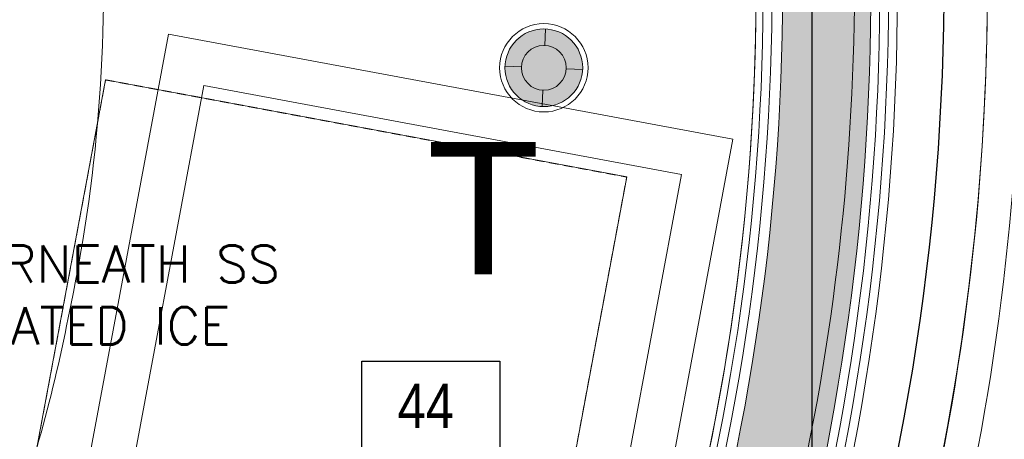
# Model space of a CAD drawing. Header units: millimetres. Extents: x -125266 to 274256, y -711690 to -301689.
# Tile 247 of 256: x -58585 to -57470, y -348766 to -348291. Entities that reach past the tile are written whole.
import ezdxf

# ---------------------------------------------------------------- set-up
doc = ezdxf.new("R2010")
doc.units = ezdxf.units.MM
doc.linetypes.add('HIDDEN', pattern=[0.375, 0.25, -0.125])
for name, color, linetype, lineweight in [('AD Wall', 8, 'Continuous', 15), ('ARCH', 7, 'Continuous', 0), ('CEILING', 8, 'Continuous', 5), ('Counter Top', 8, 'Continuous', 5), ('Equipment', 8, 'Continuous', 0), ('Finished Line', 7, 'Continuous', 0), ('Legend', 5, 'Continuous', 0), ('LIGHT', 173, 'Continuous', 5), ('MEPTEK HVAC-Kitchen Fresh Air Duct', 3, 'Continuous', 30), ('MEPTEK-TEXT1', 7, 'Continuous', 30), ('Plaster Line', 7, 'Continuous', 0), ('S-COLS', 52, 'Continuous', 9)]:
    doc.layers.add(name, color=color, linetype=linetype, lineweight=lineweight)
for name, color, linetype in [('Equip Code', 1, 'Continuous'), ('Equipment Name', 7, 'Continuous'), ('Light Equipment', 8, 'Continuous')]:
    doc.layers.add(name, color=color, linetype=linetype)
doc.styles.add('SA-DESIGN', font='arial.ttf')
doc.styles.get("Standard").update_dxf_attribs({"font": 'ARIALN.TTF'})

# ---------------------------------------------------------------- blocks, each defined once
blk = doc.blocks.new('A$Cd8c23d55')
at = {"layer": 'LIGHT'}
h = blk.add_hatch(color=20, dxfattribs=at)
h.dxf.hatch_style = 1
h.set_gradient(color1=(255, 63, 0), one_color=1, tint=1, name='SPHERICAL')
edge = h.paths.add_edge_path()
edge.add_arc((50, 50), 44, 0, 360)
for p, q in [((50, 75.33268260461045), (50, 94)), ((24.66731739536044, 50), (6, 50)), ((75.33268260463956, 50), (94, 50)), ((50, 24.66731739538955), (50, 6))]:
    blk.add_line(p, q, dxfattribs=at)
for radius in [50, 44, 25.33268260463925]:
    blk.add_circle((50, 50), radius, dxfattribs=at)
blk = doc.blocks.new('MESH JALI CEILING')
at = {"layer": 'CEILING'}
blk.add_lwpolyline([(-16028.6448691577, -313303.1163552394, -0.05438258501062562), (-15573.25976893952, -308738.7406524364), (-17914.72140670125, -307708.7467052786), (-17914.7214066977, -308608.7467052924, -0.1206273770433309), (-17900.73425394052, -309936.3927286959, 0.1511955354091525), (-18106.63561430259, -312326.5646439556), (-16028.6448691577, -313303.1163552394)], format="xyb", dxfattribs=at)
blk.add_lwpolyline([(-16067.11402405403, -313243.0507344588, -0.0533022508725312), (-15616.79665311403, -308761.1031889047), (-17876.72140670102, -307766.9767937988), (-17876.7214066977, -308603.9760929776, -0.1204654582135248), (-17864.41450945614, -309947.957088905, 0.150192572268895), (-18073.4422716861, -312300.1768125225)], format="xyb", close=True, dxfattribs=at)
blk = doc.blocks.new('ARCH')
at = {"layer": 'Legend', "ltscale": 15}
h = blk.add_hatch(dxfattribs=at)
h.set_pattern_fill('SACNCR', color=8, scale=25, style=0)
h.set_pattern_definition([(45, (7.275957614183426e-12, 0), (-42.09495056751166, 42.09495056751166), []), (45, (42.09500000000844, 0), (-42.09495056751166, 42.09495056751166), [0, -59.53125])])
h.paths.add_polyline_path([(-61250.0878405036, -341786.991302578), (-61250.0878405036, -342091.0795393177), (-61250.08347718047, -342091.0795400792), (-61250.09220382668, -342141.0795393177), (-61250.08784050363, -344307.9437217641), (-61181.17636021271, -344307.9437217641), (-61181.17635837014, -344307.9170624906), (-61169.14581468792, -344307.917891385), (-60630.75290619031, -344307.9437238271), (-60630.79507556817, -344919.9855284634), (-60630.79590446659, -344932.0160721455), (-61250.08784050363, -344932.0160721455), (-61250.0878405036, -351457.0548609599), (-61395.16861010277, -351457.0548609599), (-61395.17441904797, -351557.0548609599), (-60383.16262214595, -351557.0548609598), (-60383.16262214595, -352683.6964680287), (-61393.16090940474, -352683.6964680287), (-61393.17836269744, -352783.6964680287), (-60283.16262214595, -352783.6964680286), (-60283.16262214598, -351457.0548609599), (-61150.0878405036, -351457.0548609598), (-61150.0878405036, -346631.9913025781), (-57589.31575361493, -346631.9913025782), (-57474.43896814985, -346517.1145171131), (-57545.14964626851, -346446.4038389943), (-57630.73710985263, -346531.9913025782), (-57700.73710985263, -346531.9913025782), (-57700.73710985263, -346581.9913025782), (-58200.73710985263, -346581.9913025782), (-58200.73710985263, -346531.9913025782), (-58300.73710985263, -346531.9913025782), (-58300.73710985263, -346581.9913025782), (-58800.73710985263, -346581.9913025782), (-58800.73710985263, -346531.9913025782), (-58980.7959044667, -346531.9913025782), (-58980.7959044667, -346426.032961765), (-59030.7959044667, -346426.032961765), (-59030.7959044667, -346026.032961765), (-58980.7959044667, -346026.032961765), (-58980.7959044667, -345956.032961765), (-59080.7959044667, -345956.032961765), (-59080.7959044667, -346531.9913025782), (-61150.08784050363, -346531.9913025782), (-61150.0878405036, -345032.0160721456), (-60530.79590446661, -345032.0160721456), (-60530.79590446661, -344606.991302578), (-59080.7959044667, -344606.991302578), (-59080.7959044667, -345032.0329617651), (-58980.7959044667, -345032.0329617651), (-58980.7959044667, -344506.991302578), (-60530.79590446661, -344506.9913025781), (-60530.79590446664, -344207.943721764), (-61150.0878405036, -344207.943721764), (-61150.0878405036, -341886.991302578), (-56700.0878405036, -341886.991302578), (-56700.0878405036, -344932.0329617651), (-58020.79590446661, -344932.0329617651), (-58020.79590446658, -345032.0329617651), (-56700.0878405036, -345032.0329617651), (-56700.08784050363, -345601.3420332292), (-56785.71696327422, -345686.971156), (-56715.00628515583, -345757.6818341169), (-56600.0878405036, -345642.7633894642), (-56600.08784050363, -341886.9913025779), (-51541.43157248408, -341886.9913025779), (-51541.43157248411, -345439.4115019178, 0.002964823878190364), (-51441.43157248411, -345409.7250183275), (-51441.43157248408, -341886.9913025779), (-47645.92716897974, -341886.991302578), (-47645.92716897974, -344723.1806520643), (-47445.92716897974, -344723.1806520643), (-47445.92716897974, -344623.1806520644), (-47545.92716897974, -344623.1806520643), (-47545.92716897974, -341886.991302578), (-45935.92716897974, -341886.991302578), (-45935.92716897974, -344623.1806520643), (-46521.92716897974, -344623.1806520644), (-46521.92716897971, -344723.1806520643), (-45835.92716897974, -344723.1806520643), (-45835.92716897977, -341786.991302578), (-45958.87599125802, -341786.991302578), (-45958.87604145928, -341787.8586494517), (-46008.87604137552, -341787.8557554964)])
h = blk.add_hatch(dxfattribs=at)
h.set_pattern_fill('SACNCR', color=8, scale=25, style=0)
h.set_pattern_definition([(45, (2.91038304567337e-11, 0), (-42.09495056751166, 42.09495056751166), []), (45, (42.09500000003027, 0), (-42.09495056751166, 42.09495056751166), [0, -59.53125])])
h.paths.add_polyline_path([(-61250.08784050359, -341786.991302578), (-61250.0878405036, -342091.0795393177), (-61250.08347718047, -342091.0795400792), (-61250.09220382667, -342141.0795393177), (-61250.08784050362, -344307.9437217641), (-61181.1763602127, -344307.9437217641), (-61181.17635837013, -344307.9170624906), (-61169.14581468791, -344307.917891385), (-60630.7529061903, -344307.9437238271), (-60630.79507556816, -344919.9855284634), (-60630.79590446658, -344932.0160721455), (-61250.08784050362, -344932.0160721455), (-61250.08784050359, -351457.0548609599), (-61395.16861010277, -351457.0548609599), (-61395.17441904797, -351557.0548609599), (-60383.16262214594, -351557.0548609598), (-60383.16262214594, -352683.6964680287), (-61393.16090940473, -352683.6964680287), (-61393.17836269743, -352783.6964680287), (-60283.16262214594, -352783.6964680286), (-60283.16262214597, -351457.0548609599), (-61150.08784050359, -351457.0548609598), (-61150.08784050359, -346631.9913025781), (-57589.31575361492, -346631.9913025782), (-57474.43896814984, -346517.1145171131), (-57545.1496462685, -346446.4038389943), (-57630.73710985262, -346531.9913025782), (-57700.73710985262, -346531.9913025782), (-57700.73710985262, -346581.9913025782), (-58200.73710985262, -346581.9913025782), (-58200.73710985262, -346531.9913025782), (-58300.73710985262, -346531.9913025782), (-58300.73710985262, -346581.9913025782), (-58800.73710985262, -346581.9913025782), (-58800.73710985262, -346531.9913025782), (-58980.79590446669, -346531.9913025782), (-58980.79590446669, -346426.032961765), (-59030.79590446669, -346426.032961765), (-59030.79590446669, -346026.032961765), (-58980.79590446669, -346026.032961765), (-58980.79590446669, -345956.032961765), (-59080.79590446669, -345956.032961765), (-59080.79590446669, -346531.9913025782), (-61150.08784050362, -346531.9913025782), (-61150.08784050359, -345032.0160721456), (-60530.79590446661, -345032.0160721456), (-60530.79590446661, -344606.991302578), (-59080.79590446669, -344606.991302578), (-59080.79590446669, -345032.0329617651), (-58980.79590446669, -345032.0329617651), (-58980.79590446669, -344506.991302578), (-60530.79590446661, -344506.9913025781), (-60530.79590446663, -344207.943721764), (-61150.08784050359, -344207.943721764), (-61150.08784050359, -341886.991302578), (-56700.08784050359, -341886.991302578), (-56700.08784050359, -344932.0329617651), (-58020.79590446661, -344932.0329617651), (-58020.79590446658, -345032.0329617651), (-56700.08784050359, -345032.0329617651), (-56700.08784050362, -345601.3420332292), (-56785.71696327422, -345686.971156), (-56715.00628515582, -345757.6818341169), (-56600.08784050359, -345642.7633894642), (-56600.08784050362, -341886.9913025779), (-51541.43157248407, -341886.9913025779), (-51541.4315724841, -345439.4115019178, 0.002964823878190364), (-51441.4315724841, -345409.7250183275), (-51441.43157248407, -341886.9913025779), (-47645.92716897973, -341886.991302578), (-47645.92716897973, -344723.1806520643), (-47445.92716897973, -344723.1806520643), (-47445.92716897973, -344623.1806520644), (-47545.92716897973, -344623.1806520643), (-47545.92716897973, -341886.991302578), (-45935.92716897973, -341886.991302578), (-45935.92716897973, -344623.1806520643), (-46521.92716897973, -344623.1806520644), (-46521.9271689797, -344723.1806520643), (-45835.92716897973, -344723.1806520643), (-45835.92716897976, -341786.991302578), (-45958.87599125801, -341786.991302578), (-45958.87604145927, -341787.8586494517), (-46008.87604137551, -341787.8557554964)])
at = {"layer": 'Legend'}
h = blk.add_hatch(dxfattribs=at)
h.set_pattern_fill('STARS', color=8, scale=10)
h.set_pattern_definition([(0, (0, 0), (0, 54.9926), [31.75, -31.75]), (59.99999999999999, (0, 0), (-47.62498862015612, 27.4963), [31.75, -31.75]), (120, (15.875, 27.4963), (-47.62498862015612, -27.49629999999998), [31.75, -31.75])])
edge = h.paths.add_edge_path()
edge.add_arc((-54302.69078475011, -350408.010109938), 3690.308011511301, 160.8362828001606, 191.6626896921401, ccw=False)
edge.add_arc((-60350.3395337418, -348256.158833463), 2729.002825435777, 339.8420642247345, 374.0848433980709)
edge.add_line((-57703.38028815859, -347592.0329617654), (-57806.60356420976, -347592.0329617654))
edge.add_arc((-60350.33953374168, -348256.158833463), 2629.002825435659, -20.17654206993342, 14.632315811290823, ccw=False)
edge.add_arc((-54302.69078475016, -350408.0101099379), 3790.308011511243, 160.8229571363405, 191.1240204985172)
edge.add_arc((-59222.41694820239, -351398.7755493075), 1228.352180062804, -57.450295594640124, 12.195579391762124, ccw=False)
edge.add_line((-58561.52533153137, -352434.1843329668), (-60283.16262214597, -352434.1843329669))
edge.add_line((-60283.16262214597, -352434.1843329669), (-60283.16262214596, -352534.1843329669))
edge.add_line((-60283.16262214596, -352534.1843329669), (-58536.26985047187, -352534.1843329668))
edge.add_arc((-59548.39312786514, -350742.8050984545), 2057.530823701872, 299.4663030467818, 300.8075172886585)
edge.add_arc((-59222.41694820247, -351398.7755493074), 1328.35218006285, 303.222831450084, 370.6183867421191)
h = blk.add_hatch(dxfattribs=at)
h.set_pattern_fill('STARS', color=8, scale=10)
h.set_pattern_definition([(0, (0, 0), (0, 54.9926), [31.75, -31.75]), (59.99999999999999, (0, 0), (-47.62498862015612, 27.4963), [31.75, -31.75]), (120, (15.875, 27.49629999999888), (-47.62498862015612, -27.49629999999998), [31.74999999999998, -31.74999999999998])])
h.paths.add_polyline_path([(-57916.81111638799, -351154.0043781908, -0.1353226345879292), (-57788.49830051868, -349196.5980484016, 0.150534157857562), (-57703.38028815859, -347592.0329617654), (-57806.60356420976, -347592.0329617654, -0.1530610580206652), (-57882.66726640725, -349162.9385405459, 0.1329891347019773), (-58021.78597942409, -351139.286907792, -0.3136008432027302), (-58561.52533153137, -352434.1843329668), (-60253.16262214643, -352434.1843329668), (-60253.16262214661, -352534.1843329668), (-58536.26985047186, -352534.1843329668, 0.00585221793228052), (-58494.61728232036, -352510.0033210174, 0.302849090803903)])
at = {"layer": 'AD Wall', "lineweight": 0}
for points in [[(-57907.01756983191, -351151.9828822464, -0.135316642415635), (-57779.08089174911, -349199.9625597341, 0.1514472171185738), (-57696.09947614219, -347580.0329617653), (-57822.18653323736, -347580.0329617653)], [(-58014.93553351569, -351173.3033526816, -0.1353190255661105), (-57882.66726640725, -349162.9385405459, 0.1530610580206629), (-57806.60356420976, -347592.0329617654)], [(-58014.93553351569, -351173.3033526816, -0.1353190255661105), (-57882.66726640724, -349162.9385405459, 0.1530610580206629), (-57806.60356420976, -347592.0329617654)], [(-57916.8111163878, -351154.0043781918, -0.135322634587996), (-57788.49830051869, -349196.5980484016, 0.1505341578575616), (-57703.38028815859, -347592.0329617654)], [(-57916.81111638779, -351154.0043781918, -0.135322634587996), (-57788.49830051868, -349196.5980484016, 0.1505341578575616), (-57703.38028815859, -347592.0329617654)]]:
    blk.add_lwpolyline(points, format="xyb", dxfattribs=at)
at = {"layer": 'Counter Top', "lineweight": 0}
for points in [[(-58513.74272104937, -352670.1843234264, 0.312539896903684), (-57779.07863916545, -351190.0517922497, -0.1383179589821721), (-57666.06480048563, -349240.3164998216, 0.03901498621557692), (-57550.4012195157, -348830.4402765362, 0.1156902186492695), (-57576.88934674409, -347561.9913025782, 0.1156902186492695)], [(-58841.33272228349, -349965.20712629, -0.05938555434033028), (-58607.30525980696, -348902.4160030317, 0.04111927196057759), (-58529.84689471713, -348628.5819598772, 0.132904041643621), (-58578.89282673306, -347692.3609359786)]]:
    blk.add_lwpolyline(points, format="xyb", dxfattribs=at)
at = {"layer": 'Equip Code'}
blk.add_lwpolyline([(-58197.44992651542, -348778.5672494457), (-58197.44992651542, -348677.4758442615), (-58041.31077235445, -348677.4758442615), (-58041.31077235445, -348778.5672494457)], close=True, dxfattribs=at)
at = {"layer": 'Equipment'}
for points in [[(-57887.48845167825, -349015.9652040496), (-57777.4822256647, -348426.1358810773), (-58416.46399221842, -348306.9624695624), (-58526.47021823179, -348896.791792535)], [(-57927.47370975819, -348957.6455749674), (-57835.80185474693, -348466.121139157), (-58376.47873413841, -348365.2820986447), (-58468.15058914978, -348856.8065344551)]]:
    blk.add_lwpolyline(points, close=True, dxfattribs=at)
at = {"layer": 'Equipment', "linetype": 'HIDDEN'}
blk.add_lwpolyline([(-58487.53587293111, -348358.8578164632), (-58579.20772794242, -348850.3822522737), (-57989.37840496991, -348960.3884782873), (-57897.70654995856, -348468.8640424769)], close=True, dxfattribs=at)
at = {"layer": 'Finished Line', "color": 8}
for points in [[(-58051.16775800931, -351145.3524210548, -0.1330254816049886), (-57910.91612660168, -349152.8355462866, 0.1569199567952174), (-57845.74276762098, -347562.0329617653)], [(-58027.02425808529, -351222.2782193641, -0.1383732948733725), (-57903.38318035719, -349155.5299117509, 0.155880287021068), (-57835.24609213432, -347570.0329617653)], [(-58027.02425808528, -351222.2782193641, -0.1383732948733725), (-57903.38318035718, -349155.5299117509, 0.155880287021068), (-57835.24609213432, -347570.0329617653)], [(-57897.224023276, -351149.961386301, -0.1353106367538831), (-57769.66339040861, -349203.3268109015, 0.1521624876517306), (-57688.33881577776, -347570.0329617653), (-57835.24609213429, -347570.0329617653)], [(-57897.22402327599, -351149.961386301, -0.1353106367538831), (-57769.6633904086, -349203.3268109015, 0.1521624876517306), (-57688.33881577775, -347570.0329617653), (-57835.24609213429, -347570.0329617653)], [(-57887.37561944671, -351148.2056077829, -0.1353234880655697), (-57760.24579662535, -349206.690802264, 0.1526815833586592), (-57680.08002107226, -347562.0329617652)], [(-57887.3756194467, -351148.2056077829, -0.1353234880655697), (-57760.24579662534, -349206.690802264, 0.1526815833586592), (-57680.08002107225, -347562.0329617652)], [(-58051.1677580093, -351145.3524210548, -0.1330254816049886), (-57910.91612660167, -349152.8355462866, 0.1558871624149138), (-57842.96405367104, -347572.1384473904)]]:
    blk.add_lwpolyline(points, format="xyb", dxfattribs=at)
at = {"layer": 'Light Equipment', "lineweight": 0}
for points in [[(-58513.74272104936, -352670.1843234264, 0.312539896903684), (-57779.07863916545, -351190.0517922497, -0.1383179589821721), (-57666.06480048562, -349240.3164998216, 0.03901498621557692), (-57550.40121951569, -348830.4402765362, 0.1156902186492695), (-57576.88934674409, -347561.9913025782, 0.1156902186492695)], [(-58841.33272228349, -349965.20712629, -0.05938555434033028), (-58607.30525980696, -348902.4160030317, 0.04111927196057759), (-58529.84689471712, -348628.5819598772, 0.132904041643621), (-58578.89282673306, -347692.3609359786)]]:
    blk.add_lwpolyline(points, format="xyb", dxfattribs=at)
for points in [[(-57887.48845167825, -349015.9652040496), (-57777.48222566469, -348426.1358810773), (-58416.46399221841, -348306.9624695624), (-58526.47021823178, -348896.791792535)], [(-58487.5358729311, -348358.8578164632), (-58579.20772794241, -348850.3822522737), (-57989.3784049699, -348960.3884782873), (-57897.70654995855, -348468.8640424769)], [(-57927.47370975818, -348957.6455749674), (-57835.80185474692, -348466.121139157), (-58376.47873413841, -348365.2820986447), (-58468.15058914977, -348856.8065344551)], [(-58197.44992651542, -348778.5672494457), (-58197.44992651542, -348677.4758442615), (-58041.31077235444, -348677.4758442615), (-58041.31077235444, -348778.5672494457)]]:
    blk.add_lwpolyline(points, close=True, dxfattribs=at)
at = {"layer": 'Plaster Line', "lineweight": 5}
for points in [[(-58017.18185437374, -351220.4769142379, -0.1383904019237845), (-57893.9669124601, -349158.897629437, 0.1545916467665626), (-57822.18653323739, -347580.0329617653)], [(-57907.01756983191, -351151.9828822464, -0.135316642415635), (-57779.08089174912, -349199.9625597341, 0.1514472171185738), (-57696.0994761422, -347580.0329617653), (-57822.18653323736, -347580.0329617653)]]:
    blk.add_lwpolyline(points, format="xyb", dxfattribs=at)
at = {"layer": 'Plaster Line', "color": 8, "lineweight": 5}
blk.add_lwpolyline([(-58017.18185437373, -351220.4769142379, -0.1383904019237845), (-57893.96691246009, -349158.897629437, 0.1545916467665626), (-57822.18653323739, -347580.0329617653)], format="xyb", dxfattribs=at)
at = {"layer": 'Equip Code', "lineweight": 0}
blk.add_text('44', height=50, dxfattribs=at).set_placement((-58156.98266867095, -348753.0215468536))
at = {"layer": 'Equipment Name', "linetype": 'Continuous', "lineweight": 5, "ltscale": 25, "insert": (-58754.76701875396, -348546.4669839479), "char_height": 42, "width": 553.5635662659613, "attachment_point": 1}
blk.add_mtext('{\\Fsimplex|c0;UNDERNEATH SS INSULATED ICE BIN}', dxfattribs=at)
at = {"layer": 'Light Equipment', "lineweight": 0}
blk.add_text('44', height=50, dxfattribs=at).set_placement((-58156.98266867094, -348753.0215468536))
at = {"layer": 'Light Equipment', "lineweight": 0, "insert": (-58754.76701875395, -348546.4669839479), "char_height": 42, "width": 553.5635662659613, "attachment_point": 1}
blk.add_mtext('{\\Fsimplex|c0;UNDERNEATH SS INSULATED ICE BIN}', dxfattribs=at)

msp = doc.modelspace()

# ---------------------------------------------------------------- linework, layer by layer
at = {"layer": 'CEILING'}
msp.add_lwpolyline([(-60253.16136397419, -352520.1697335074), (-58553.50963381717, -352520.1839898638, 0.3035240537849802), (-57926.76154380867, -351216.8810990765, -0.1380432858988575), (-57807.32668480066, -349189.844714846, 0.03924887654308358), (-57697.31622312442, -348800.1599109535, 0.1154738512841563), (-57726.88934686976, -347561.9981943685), (-57726.88934686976, -346661.9913025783), (-57576.88934686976, -346661.9913027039), (-57576.8893467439, -347561.9913025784, -0.1156902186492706), (-57550.40121951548, -348830.4402765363, -0.03901498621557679), (-57666.06480048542, -349240.3164998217, 0.1383179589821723), (-57779.07863916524, -351190.0517922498, -0.3125398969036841), (-58513.74272104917, -352670.1843234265), (-60253.16262214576, -352670.1697335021)], format="xyb", close=True, dxfattribs=at)
at = {"layer": 'CEILING', "lineweight": 0}
msp.add_lwpolyline([(-57576.88934713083, -346662.0224283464), (-57576.88934700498, -347562.0224282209, -0.1156902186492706), (-57550.40121977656, -348830.4714021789, -0.03901498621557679), (-57666.06480074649, -349240.3476254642, 0.1383179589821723), (-57779.07863942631, -351190.0829178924, -0.3125398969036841), (-58513.74272131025, -352670.215449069), (-60253.16262240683, -352670.2008591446)], format="xyb", dxfattribs=at)
at = {"layer": 'LIGHT', "color": 3, "lineweight": 30}
msp.add_lwpolyline([(-57625.28633331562, -347574.5504303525, -0.168306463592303), (-57765.42451450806, -349331.6780210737, 0.1208015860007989), (-57818.36901482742, -351287.1908726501, -0.2924290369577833), (-58526.74248101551, -352620.2151073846), (-60253.16130801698, -352620.1697326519)], format="xyb", dxfattribs=at)
at = {"layer": 'MEPTEK HVAC-Kitchen Fresh Air Duct'}
msp.add_line((-57688.02167732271, -358214.7349808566, 0.001028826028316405), (-57688.02167732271, -347547.4136196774, 0.001028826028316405), dxfattribs=at)
at = {"layer": 'S-COLS'}
msp.add_arc((-57755.30351357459, -348906.3099088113), 1790.244956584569, 100.348343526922, 198.9668654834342, dxfattribs=at)

# ---------------------------------------------------------------- block references
at = {"layer": 'ARCH'}
msp.add_blockref('ARCH', (0, 0), dxfattribs=at)
at = {"layer": 'CEILING'}
msp.add_blockref('MESH JALI CEILING', (-39662.16794004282, -38953.24459781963), dxfattribs=at)
at = {"layer": 'LIGHT', "rotation": 357.6740404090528}
msp.add_blockref('A$Cd8c23d55', (-58043.53126831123, -348393.1149744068), dxfattribs=at)

# ---------------------------------------------------------------- texts
at = {"layer": 'MEPTEK HVAC-Kitchen Fresh Air Duct', "insert": (-58059.98302050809, -348379.226454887, -5.049271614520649), "char_height": 150, "width": 2133.738412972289, "attachment_point": 5, "style": 'SA-DESIGN'}
msp.add_mtext('\\PT', dxfattribs=at)
at = {"layer": 'MEPTEK-TEXT1', "char_height": 350, "attachment_point": 1}
for s, insert, width in [('{\\fCalibri|b0|i0|c0|p34;\\H1.28571x;\\C1;GENERAL GUIDELINES-HVAC :\\P\\fArial Narrow|b0|i0|c0|p34;\\H0.88889x;\\C256;\\P\\fCalibri|b0|i0|c0|p34;\\C4;DUCTING :\\H0.875x;\\P\\pi-1050,l1050,t1050;\\C256;1.^IDUCTING SHALL BE IN ACCORDANCE WITH IS 655, GALVANIZED IRON SHEET TO BE USED FOR ALL DUCTING WORKS. THERMAL INSULATION ON DUCTS SHALL BE 19 MM THICK. CLOSED CELL CLASS “O” BS 476 PART 6-7 FM APPROVED NITRILE RUBBER ELASTOMERIC INSULATION THERMAL CONDUCTIVITY 0.033 WATTS PER METER-KELVIN (W/(M.K)) AT 0°C FOR AIR CONDITIONING DUCTING. \\P2.^ITHERMAL INSULATION ON KITCHEN EXHAUST DUCTING SHALL BE 80 MM THICK ALUMINUM FOIL FACED RESIN BONDED FIBRE GLASS WOOL OF DENSITY NOT LESS THAN 48 KG/M3.\\P3.^ITHERMAL INSULATION ON FRESH AIR, SUPPLY AIR AND RETURN AIR SHALL BE 19MM THICK CLOSED CELL ANTI-MICROBIAL CLASS “O” BS 476 AND PART 6 & 7 FM APPROVED NITRILE RUBBER ELASTOMERIC INSULATION THERMAL CONDUCTIVITY 0.033 WATTS PER METER-KELVIN (W/ (M\\fArial|b0|i0|c0|p34;.\\fCalibri|b0|i0|c0|p34;K)) AT 0°C.\\P4.^IAPPROPRIATE NUMBER OF TRAP DOORS SHALL BE PROVIDED IN KITCHEN EXHAUST DUCTING FOR OIL/GREASE CLEANING PURPOSE.\\P5.^IDUCTING INSTALLATION WITH RESPECT TO FRESH AIR INTAKE, KITCHEN EXHAUST OUT FROM LOCATION UP TO LOUVERS AT FAÇADE SHALL BE IN THE SCOPE OF CONCESSIONER INCLUDING AIR WASHER, EXHAUST FAN SECTION DRY SCRUBBER ETC.\\P6.^IEACH AND EVERY KITCHEN EXHAUST HOOD SHOULD BE EQUIPPED WITH UL LISTED, WET CHEMICAL BASED, MECHANICALLY OPERATED, AUTOMATIC FIRE SUPPRESSION SYSTEM. SEPARATE DRAWING TO BE SUBMITTED FOR HOOD SUPPRESSION SYSTEM.\\P7.^ISUPPORTING OF DUCTING TO BE DONE WITH USING ANGLE 50X 50 X 5MM AND TIE ROD OF SIZE MINIMUM 10 MM DIA/ AS PER DUCT SIZE.\\P8.^IPOST COMPLETION OF ONSITE WORK, CONCESSIONAIRE HAS TO SHARE TESTING AND COMMISSIONING REPORT WITH DIAL.\\P9.^IINTEGRATION WITH FIRE ALARM SYSTEM, SO THAT AHU GET SWITCHED OFF IN CASE OF ANY FIRE INCIDENT.\\P10.^IFOR EQUIPMENT PLACEMENT STRUCTURAL DETAILS TO BE APPROVED BY STRUCTURAL CONSULTANT AND SAME TO BE SHARE WITH DIAL.\\P11.^ITRAP DOOR WITH PROPER ACCESS TO BE PROVIDED FOR FILTER AND COPPER COIL CLEANING.\\P12.^IKITCHEN VENTILATION SHALL COMPLY TO NFPA 96 GUIDELINE.}', (-102876.1092228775, -301696.9008114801), 28043.42879176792), ('{\\fCalibri|b0|i0|c0|p34;\\H1.28571x;\\C1;CHILLED WATER PIPING:-\\H0.77778x;\\P\\pi-1050,l1050,t1050;\\C256;1.^ICHILLED WATER PIPING SHALL BE CONFIRMING TO IS:1239 PART I CLASS ‘C’ HEAVY AND FITTING SHALL BE CONFORMING TO ASTM A-105,3000LBS SOCKET WELD END (UP TO 50MM) & 1S:1239 PART-II HEAVY/ASTM A-234 WPB, GR.B BUTT WELD FITTING ( ABOVE 50NB PIPE SIZE)\\P2.^IPIPING CONNECTION SHOULD BE SOCKET WELDED UP TO 50NB SIZE AND SHALL BE BUTT WELD ABOVE 50NB PIPE SIZE. PIPE FLANGES SHOULD BE CONFIRMING TO ASTM A-105 # 150 SORF AND FLANGE DIMENSION SHOULD BE IN ACCORDANCE WITH ASME/ANSI B 16.5 (150 SORF), FITTING TO FITTING WELDING IS NOT ALLOWED. NOZZLE CONNECTIONS/THREDOLETS/WELDOLETS ARE NOT ALLOWED BY PUNCTURING THE PIPE. ONLY EQUAL/UNEQUAL TEE’S SHALL BE USED FOR BRANCH CONNECTION FROM HEADER. SOCKET WELD END TEE SHOULD BE USED FOR BRANCH CONNECTION (UP-TO -50NB PIPE SIZE) W.R.T TO PRESSURE GAUGE/TEMPERATURE GAUGE/AIR VENT/DRAIN POINT ETC.\\P3.^IPOST INSTALLATION CLEARANCE BY DIAL, CHW PIPING SHALL BE TESTED @15KGF/CM2 HYDROSTATICS PRESSURE FOR 24HRS HOLD TIME AND TESTING SHOULD BE WITNESSED TO DIAL TEAM.\\P4.^ITHERMAL INSULATION ON CHW AND CONDENSATE DRAIN PIPING LINE SHALL BE 25MM THICK. CLOSED CELL ANTI-MICROBIAL CLASS “O” BS 476 AND PART 6 & 7 FM APPROVED NITRILE RUBBER ELASTOMERIC INSULATION THERMAL CONDUCTIVITY 0.033 WATTS PER METER-KELVIN (W/ (M\\fArial|b0|i0|c0|p34;⋅\\fCalibri|b0|i0|c0|p34;K)) AT 0°C.\\P5.^ICONDENSATE DRAIN PIPING SHALL BE COMPLYING TO IS 4985 CLASS 3 UPVC PIPE. SOLVENT CEMENT COMPLYING WITH ASTM D2564 SHALL BE USED FOR JOINTS.\\P6.^IFOR CEILING SUSPENDED CHILLED WATER PIPE:  PIPE SHOULD BE HANGED WITH TIE ROD OF SIZE MINIMUM 10 MM DIA.}', (-102709.0243572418, -319968.0040576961), 24849.35390728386)]:
    msp.add_mtext(s, dxfattribs=dict(at, insert=insert, width=width))

doc.saveas('drawing.dxf')
